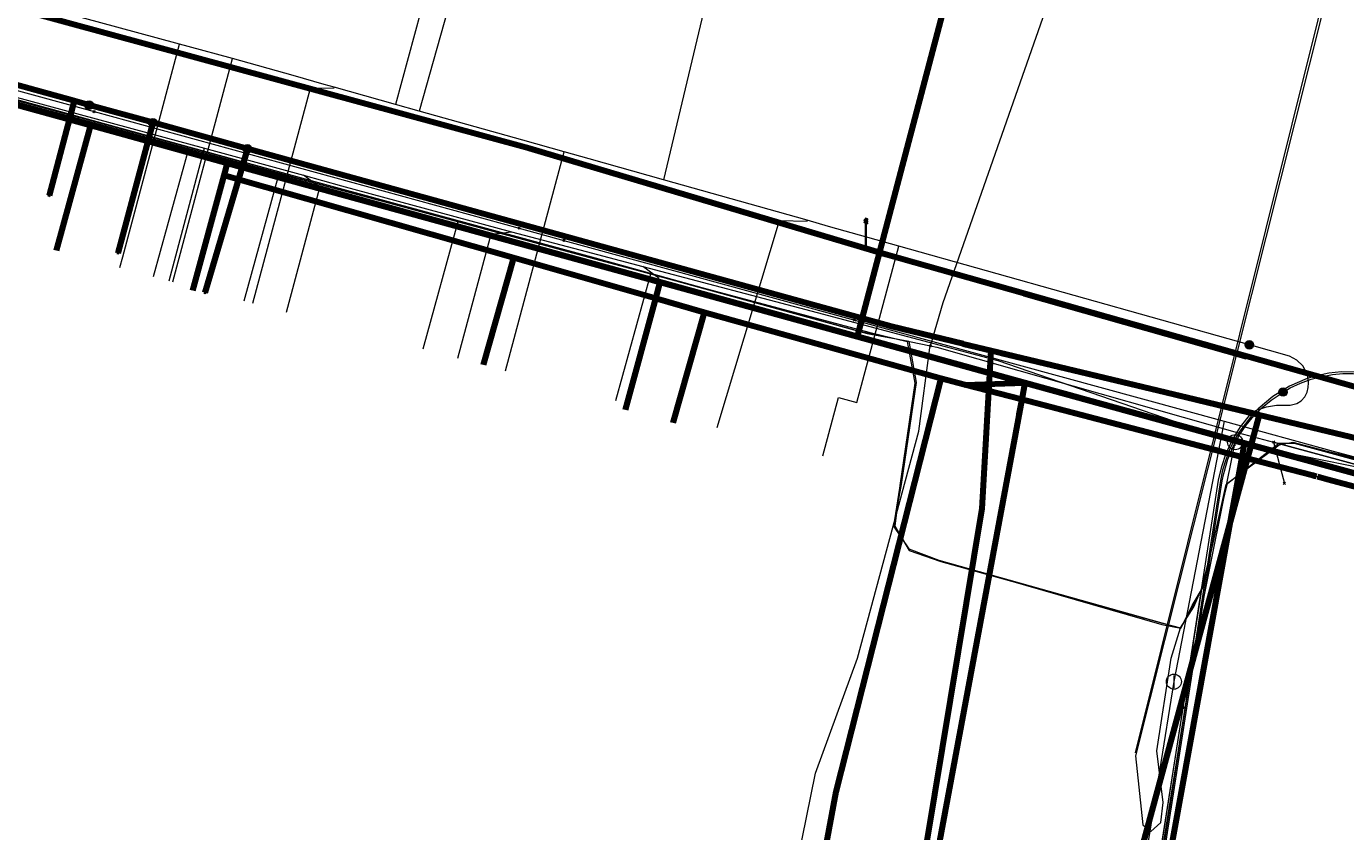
# Model space of a CAD drawing. Extents: x 152558 to 154479, y 462974 to 463683.
# Tile 169 of 212: x 153296 to 153331, y 463562 to 463583. Entities that reach past the tile are written whole.
import ezdxf
from ezdxf.enums import TextEntityAlignment as Align
from ezdxf.lldxf.tags import DXFTag

# ---------------------------------------------------------------- set-up
doc = ezdxf.new("R2010")
doc.units = 0
doc.header["$LTSCALE"] = 0.2
doc.layers.get('0').update_dxf_attribs({"linetype": 'CONTINUOUS'})
for name, color, linetype, lineweight in [('B-RO-KL-DATA_COAXIAAL_17_ZIGGO BV-G', 90, 'KL-DATA-N', 18), ('B-RO-KL-DATA_COAXIAAL_7_ZIGGO BV-G', 90, 'KL-DATA-N', 18), ('B-RO-KL-DATA_DUCT_ZIGGO BV-G', 90, 'CONTINUOUS', 100), ('B-RO-KL-DATA_EUROFIBER NEDERLAND BV-G', 90, 'KL-DATA-N', 18), ('B-RO-KL-DATA_HULPSTUK_KPN BV-S', 90, 'CONTINUOUS', 25), ('B-RO-KL-DATA_HULPSTUK_REGGEFIBER OPERATOR BV-S', 90, 'CONTINUOUS', 25), ('B-RO-KL-DATA_KABELBED_KPN BV-G', 90, 'CONTINUOUS', 100), ('B-RO-KL-DATA_KABELBED_ZIGGO BV-G', 90, 'CONTINUOUS', 100), ('B-RO-KL-DATA_MANTELBUIS_ASBESTCEMENT_1_KPN BV-G', 90, 'CONTINUOUS', 100), ('B-RO-KL-DATA_MANTELBUIS_BETON_KPN BV-G', 90, 'CONTINUOUS', 100), ('B-RO-KL-DATA_MANTELBUIS_PVC_1_KPN BV-G', 90, 'CONTINUOUS', 100), ('B-RO-KL-DATA_MANTELBUIS_ZIGGO BV-G', 90, 'CONTINUOUS', 100), ('B-RO-KL-DATA_REGGEFIBER OPERATOR BV-G', 90, 'KL-DATA-N', 18), ('B-RO-KL-ET_LS_400 V_STEDIN NETBEHEER BV-G', 190, 'KL-LS-N', 18), ('B-RO-KL-ET_LS_GEMEENTE AMERSFOORT-S', 190, 'CONTINUOUS', 25), ('B-RO-KL-ET_LS_HULPSTUK_STEDIN NETBEHEER BV-S', 190, 'CONTINUOUS', 25), ('B-RO-KL-GAS_LD_HULPSTUK_STEDIN NETBEHEER BV-S', 50, 'CONTINUOUS', 25), ('B-RO-KL-GAS_LD_PE_25_0.1 BAR_STEDIN NETBEHEER BV-G', 50, 'KL-GAS-LD-N', 18), ('B-RO-KL-GAS_LD_PE_32_0.1 BAR_STEDIN NETBEHEER BV-G', 50, 'KL-GAS-LD-N', 18), ('B-RO-KL-GAS_LD_PVC_110_0.1 BAR_STEDIN NETBEHEER BV-G', 50, 'KL-GAS-LD-N', 18), ('B-RO-KL-GAS_LD_PVC_63_0.1 BAR_STEDIN NETBEHEER BV-G', 50, 'KL-GAS-LD-N', 18), ('B-RO-KL-WATER_100_VITENS-G', 170, 'KL-WATER-N', 18), ('B-RO-KL-WATER_150_VITENS-G', 170, 'KL-WATER-N', 18), ('B-RO-KL-WATER_HULPSTUK_VITENS-S', 170, 'CONTINUOUS', 25), ('B-RO-OG-INFO_REGGEFIBER OPERATOR BV-G', 7, 'CONTINUOUS', 18)]:
    doc.layers.add(name, color=color, linetype=linetype, lineweight=lineweight)
doc.styles.add('NLCS-ISO', font='NLCS-ISO.ttf')
tags = doc.linetypes.add('KL-DATA-N', pattern='A,4,-1,[101,NLCS.SHX,S=0.5,R=0,X=0,Y=0],-1,4,-1,["D",Standard,S=1,R=0,X=-0.25,Y=-0.5],-1.5', length=12.5).pattern_tags.tags
tags[18] = DXFTag(74, 10)
tags = doc.linetypes.add('KL-GAS-LD-N', pattern='A,4,-1,[69,NLCS.SHX,S=0.5,R=0,X=0,Y=0],-1,4,-1,["L",Standard,S=1,R=0,X=0.25,Y=-0.5],-2', length=13).pattern_tags.tags
tags[18] = DXFTag(74, 10)
tags = doc.linetypes.add('KL-LS-N', pattern='A,4,-1,[103,NLCS.SHX,S=0.75,R=0,X=0,Y=0],-1,4,-1,["L",Standard,S=1,R=0,X=0,Y=-0.5],-2', length=13).pattern_tags.tags
tags[18] = DXFTag(74, 10)
doc.linetypes.add('KL-WATER-N', pattern='A,7,-0.5,[168,NLCS.SHX,S=0.75,R=0,X=0.75,Y=0],-2', length=9.5)

# ---------------------------------------------------------------- blocks, each defined once
blk = doc.blocks.new('SKL-WTB_HULP_T STUK-SO')
at = {"color": 0, "linetype": 'ByBlock', "lineweight": 18}
blk.add_circle((0, 0), 1, dxfattribs=at)
at = {"color": 0, "linetype": 'ByBlock', "lineweight": -2, "style": 'NLCS-ISO'}
blk.add_text('T', height=1, dxfattribs=at).set_placement((0, 0), align=Align.MIDDLE_CENTER)
at = {"color": 0, "linetype": 'ByBlock', "lineweight": 18, "style": 'NLCS-ISO', "flags": 1}
for tag, p in [('TYPE', (1.5, 0)), ('LABEL', (1.5, -1.5)), ('OMSCHRIJVING', (1.5, -3))]:
    blk.add_attdef(tag, p, '', height=1, dxfattribs=at)
blk = doc.blocks.new('SKL-WTB_HULP_MOF-SO')
at = {"linetype": 'ByBlock', "lineweight": 18}
h = blk.add_hatch(color=0, dxfattribs=at)
h.dxf.hatch_style = 1
h.paths.add_polyline_path([(-0.5625, 0, 1), (0.5625, 0, 1)])
at = {"color": 0, "linetype": 'ByBlock', "lineweight": 18}
blk.add_circle((0, 0), 0.5625, dxfattribs=at)
at = {"color": 0, "linetype": 'ByBlock', "lineweight": 18, "style": 'NLCS-ISO', "flags": 1}
for tag, p in [('TYPE', (1.5, 0)), ('LABEL', (1.5, -1.5)), ('OMSCHRIJVING', (1.5, -3))]:
    blk.add_attdef(tag, p, '', height=1, dxfattribs=at)
blk = doc.blocks.new('SKL-WTB_HULP_OVERIG-SO')
at = {"color": 0, "linetype": 'ByBlock', "lineweight": 18}
for points in [[(-0.14, 0.14), (0.14, -0.14)], [(0.14, 0.14), (-0.14, -0.14)]]:
    blk.add_lwpolyline(points, dxfattribs=at)
at = {"color": 0, "linetype": 'ByBlock', "lineweight": 18, "style": 'NLCS-ISO', "flags": 1}
for tag, p in [('TYPE', (1.5, 0)), ('LABEL', (1.5, -1.5)), ('OMSCHRIJVING', (1.5, -3))]:
    blk.add_attdef(tag, p, '', height=1, dxfattribs=at)
blk = doc.blocks.new('SKL-WTB_HULP_AFSLUITER-SO')
at = {"color": 0, "linetype": 'ByBlock', "lineweight": 18}
blk.add_lwpolyline([(0, 0.8), (0, -0.8)], dxfattribs=at)
blk.add_circle((0, 0), 1, dxfattribs=at)
at = {"color": 0, "linetype": 'ByBlock', "lineweight": 18, "style": 'NLCS-ISO', "flags": 1}
for tag, p in [('TYPE', (1.5, 0)), ('LABEL', (1.5, -1.5)), ('OMSCHRIJVING', (1.5, -3))]:
    blk.add_attdef(tag, p, '', height=1, dxfattribs=at)
blk = doc.blocks.new('SKL-ET_LS_MAST-SO')
for p, q in [((-0.05, 2.07), (0.05, 2.07)), ((-0.05, -2), (0.05, -2))]:
    blk.add_line(p, q)
for points in [[(-0.18, 1.76), (-0.22, 1.76), (-0.22, 1.84), (-0.18, 1.84), (-0.18, 1.79)], [(-0.18, 1.79), (-0.05, 1.79)], [(-0.18, 1.76), (-0.05, 1.76)], [(-0.05, -2), (-0.05, 2.07)], [(0.05, -2), (0.05, 2.07)], [(0.18, 1.92), (0.05, 1.92)], [(0.18, 1.89), (0.05, 1.89)], [(0.18, 1.89), (0.22, 1.89), (0.22, 1.97), (0.18, 1.97), (0.18, 1.92)], [(-0.18, 1.49), (-0.22, 1.49), (-0.22, 1.57), (-0.18, 1.57), (-0.18, 1.52)], [(-0.18, 1.52), (-0.05, 1.52)], [(-0.18, 1.49), (-0.05, 1.49)], [(0.18, 1.66), (0.05, 1.66)], [(0.18, 1.63), (0.05, 1.63)], [(0.18, 1.39), (0.05, 1.39)], [(0.18, 1.36), (0.05, 1.36)], [(0.18, 1.63), (0.22, 1.63), (0.22, 1.71), (0.18, 1.71), (0.18, 1.66)], [(0.18, 1.36), (0.22, 1.36), (0.22, 1.44), (0.18, 1.44), (0.18, 1.39)]]:
    blk.add_lwpolyline(points)

msp = doc.modelspace()

# ---------------------------------------------------------------- linework, layer by layer
at = {"layer": 'B-RO-KL-DATA_COAXIAAL_17_ZIGGO BV-G', "flags": 128}
for points in [[(153160.016, 463588.509), (153159.218, 463588.664), (153159.064, 463588.694), (153159.262, 463589.65), (153162.615, 463605.868), (153163.961, 463612.378), (153168.279, 463615.59), (153168.393, 463615.675), (153173.413, 463614.268), (153174.763, 463613.89), (153178.108, 463612.952), (153179.627, 463612.526), (153182.046, 463611.873), (153185.091, 463611.051), (153186.539, 463610.661), (153194.948, 463608.391), (153201.803, 463606.54), (153201.745, 463606.326), (153209.527, 463604.144), (153209.831, 463604.06), (153211.279, 463603.661), (153211.76, 463603.528), (153215.945, 463602.422), (153217.495, 463602.013), (153217.593, 463602.374), (153225.353, 463600.301), (153229.203, 463599.273), (153237.385, 463597.086), (153240.268, 463596.316), (153240.187, 463596.018), (153244.246, 463594.946), (153244.322, 463595.233), (153245.822, 463594.84), (153247.625, 463594.392), (153247.861, 463594.333), (153252.364, 463593.095), (153254.114, 463592.614), (153254.596, 463592.482), (153261.169, 463590.675), (153267.709, 463588.877), (153272.773, 463587.485), (153276.244, 463586.531), (153281.955, 463584.961), (153283.93, 463584.594), (153286.139, 463583.992), (153286.661, 463583.85), (153289.688, 463582.78), (153290.653, 463582.514), (153297.548, 463580.613), (153301.17, 463579.614), (153312.621, 463576.456), (153317.837, 463575.018), (153318.608, 463574.805), (153322.274, 463573.794), (153328.08, 463572.194), (153328.014, 463571.83), (153326.833, 463565.294), (153325.03, 463555.309)], [(153325.03, 463555.309), (153326.833, 463565.294), (153328.014, 463571.83), (153328.08, 463572.194), (153322.274, 463573.794), (153318.608, 463574.805), (153317.837, 463575.018), (153321.951, 463590.626), (153323.333, 463590.248), (153325.368, 463591.378), (153326.832, 463596.772)], [(153368.319, 463537.371), (153368.638, 463539.272), (153371.869, 463558.545), (153370.775, 463560.345), (153367.415, 463561.251), (153353.334, 463565.046), (153353.418, 463565.357), (153345.619, 463567.45), (153341.66, 463568.512), (153335.575, 463570.146), (153333.055, 463570.822), (153328.08, 463572.194), (153328.014, 463571.83), (153326.833, 463565.294), (153325.03, 463555.309)], [(153325.03, 463555.309), (153326.833, 463565.294), (153328.014, 463571.83), (153328.08, 463572.194), (153333.055, 463570.822), (153335.575, 463570.146), (153341.66, 463568.512), (153345.619, 463567.45), (153353.418, 463565.357), (153353.334, 463565.046), (153367.415, 463561.251), (153370.775, 463560.345), (153371.869, 463558.545), (153368.638, 463539.272), (153368.319, 463537.371), (153367.251, 463530.999), (153366.71, 463527.773), (153365.689, 463521.684), (153364.895, 463516.951), (153364.585, 463515.103), (153363.172, 463506.675), (153362.99, 463505.591), (153362.053, 463500), (153361.595, 463497.261), (153361.414, 463496.177), (153360.532, 463490.903), (153359.497, 463484.716), (153358.545, 463479.023), (153358.182, 463476.854), (153357.317, 463471.68), (153356.184, 463464.908), (153354.248, 463453.329), (153355.921, 463453.071), (153355.784, 463452.182), (153355.035, 463447.33), (153353.629, 463438.218), (153353.507, 463437.428), (153352.512, 463430.984), (153351.902, 463427.031), (153350.603, 463418.611), (153350.374, 463417.129), (153349.029, 463408.411), (153348.812, 463407.011), (153348.61, 463406.053), (153348.286, 463405.129), (153348.215, 463404.987), (153347.845, 463404.254), (153347.294, 463403.445), (153346.699, 463402.774), (153346.144, 463402.233), (153345.528, 463401.762), (153344.86, 463401.369), (153344.149, 463401.059), (153343.407, 463400.836), (153342.498, 463394.924)]]:
    msp.add_lwpolyline(points, dxfattribs=at)
at = {"layer": 'B-RO-KL-DATA_COAXIAAL_7_ZIGGO BV-G', "flags": 128}
for points in [[(153316.512, 463541.323), (153317.02, 463541.232), (153316.969, 463540.937), (153318.681, 463540.689), (153318.399, 463542.754), (153317.777, 463547.296), (153317.659, 463548.156), (153317.592, 463548.65), (153318.452, 463553.268), (153322.118, 463572.957), (153322.192, 463573.352), (153322.274, 463573.794), (153318.608, 463574.805), (153317.837, 463575.018), (153321.951, 463590.626), (153320.987, 463590.89), (153318.091, 463591.676), (153316.199, 463592.189), (153315.383, 463592.41), (153312.106, 463593.298), (153306.605, 463594.792), (153300.523, 463596.442), (153301.204, 463598.951)], [(153316.512, 463541.323), (153317.02, 463541.232), (153316.969, 463540.937), (153318.681, 463540.689), (153318.399, 463542.754), (153317.777, 463547.296), (153317.659, 463548.156), (153317.592, 463548.65), (153318.452, 463553.268), (153322.118, 463572.957), (153322.192, 463573.352), (153322.274, 463573.794), (153318.608, 463574.805), (153317.837, 463575.018), (153321.951, 463590.626), (153320.987, 463590.89), (153318.091, 463591.676), (153316.199, 463592.189), (153315.383, 463592.41), (153312.106, 463593.298), (153306.605, 463594.792), (153307.286, 463597.301)], [(153316.512, 463541.323), (153317.02, 463541.232), (153316.969, 463540.937), (153318.681, 463540.689), (153318.399, 463542.754), (153317.777, 463547.296), (153317.659, 463548.156), (153317.592, 463548.65), (153318.452, 463553.268), (153322.118, 463572.957), (153322.192, 463573.352), (153322.274, 463573.794), (153318.608, 463574.805), (153317.837, 463575.018), (153321.951, 463590.626), (153320.987, 463590.89), (153318.091, 463591.676), (153316.199, 463592.189), (153315.383, 463592.41), (153312.106, 463593.298), (153312.788, 463595.813)], [(153316.512, 463541.323), (153317.02, 463541.232), (153316.969, 463540.937), (153318.681, 463540.689), (153318.399, 463542.754), (153317.777, 463547.296), (153317.659, 463548.156), (153317.592, 463548.65), (153318.452, 463553.268), (153322.118, 463572.957), (153322.192, 463573.352), (153322.274, 463573.794), (153318.608, 463574.805), (153317.837, 463575.018), (153312.621, 463576.456), (153301.17, 463579.614), (153297.548, 463580.613), (153290.653, 463582.514), (153289.688, 463582.78), (153286.661, 463583.85), (153286.139, 463583.992), (153286.028, 463583.58), (153284.965, 463579.643)], [(153316.512, 463541.323), (153317.02, 463541.232), (153316.969, 463540.937), (153318.681, 463540.689), (153318.399, 463542.754), (153317.777, 463547.296), (153317.659, 463548.156), (153317.592, 463548.65), (153318.452, 463553.268), (153322.118, 463572.957), (153322.192, 463573.352), (153322.274, 463573.794), (153318.608, 463574.805), (153317.837, 463575.018), (153312.621, 463576.456), (153301.17, 463579.614), (153297.548, 463580.613), (153296.633, 463577.297)], [(153316.512, 463541.323), (153317.02, 463541.232), (153316.969, 463540.937), (153318.681, 463540.689), (153318.399, 463542.754), (153317.777, 463547.296), (153317.659, 463548.156), (153317.592, 463548.65), (153318.452, 463553.268), (153322.118, 463572.957), (153322.192, 463573.352), (153322.274, 463573.794), (153318.608, 463574.805), (153317.837, 463575.018), (153312.621, 463576.456), (153301.17, 463579.614), (153301.08, 463579.285), (153300.249, 463576.237)], [(153316.512, 463541.323), (153317.02, 463541.232), (153316.969, 463540.937), (153318.681, 463540.689), (153318.399, 463542.754), (153317.777, 463547.296), (153317.659, 463548.156), (153317.592, 463548.65), (153318.452, 463553.268), (153322.118, 463572.957), (153322.192, 463573.352), (153320.688, 463573.745), (153320.049, 463573.912), (153318.475, 463574.323), (153318.411, 463574.341), (153318.245, 463574.389), (153313.789, 463575.659), (153312.504, 463576.026), (153308.74, 463577.1), (153307.933, 463574.27)], [(153316.512, 463541.323), (153317.02, 463541.232), (153316.969, 463540.937), (153318.681, 463540.689), (153318.399, 463542.754), (153317.777, 463547.296), (153317.659, 463548.156), (153317.592, 463548.65), (153318.452, 463553.268), (153322.118, 463572.957), (153322.192, 463573.352), (153322.274, 463573.794), (153318.608, 463574.805), (153317.837, 463575.018), (153312.621, 463576.456), (153312.504, 463576.026), (153311.701, 463573.079)], [(153316.512, 463541.323), (153317.02, 463541.232), (153316.969, 463540.937), (153318.681, 463540.689), (153318.399, 463542.754), (153317.777, 463547.296), (153317.659, 463548.156), (153317.592, 463548.65), (153318.452, 463553.268), (153322.118, 463572.957), (153322.192, 463573.352), (153320.688, 463573.745), (153320.049, 463573.912), (153318.475, 463574.323), (153318.411, 463574.341), (153318.245, 463574.389), (153313.789, 463575.659), (153312.504, 463576.026), (153311.701, 463573.079)], [(153316.512, 463541.323), (153317.02, 463541.232), (153316.969, 463540.937), (153318.681, 463540.689), (153318.399, 463542.754), (153317.777, 463547.296), (153317.659, 463548.156), (153317.592, 463548.65), (153318.452, 463553.268), (153322.118, 463572.957), (153322.192, 463573.352), (153320.688, 463573.745), (153320.049, 463573.912), (153318.475, 463574.323), (153318.411, 463574.341), (153318.245, 463574.389), (153313.789, 463575.659), (153312.955, 463572.733)], [(153316.512, 463541.323), (153317.02, 463541.232), (153316.969, 463540.937), (153318.681, 463540.689), (153322.294, 463540.166), (153322.827, 463543.119), (153323.597, 463547.374), (153325.03, 463555.309), (153326.833, 463565.294), (153328.014, 463571.83), (153329.59, 463571.419), (153329.896, 463571.339), (153329.947, 463571.325), (153329.949, 463571.325), (153329.991, 463571.314), (153330.006, 463571.31), (153330.022, 463571.306), (153330.089, 463571.288), (153330.211, 463571.256), (153330.276, 463571.239), (153332.978, 463570.533), (153335.497, 463569.854), (153335.575, 463570.146), (153341.66, 463568.512), (153341.58, 463568.215), (153340.753, 463565.132)], [(153334.667, 463566.761), (153335.497, 463569.854), (153332.978, 463570.533), (153330.276, 463571.239), (153330.211, 463571.256), (153330.089, 463571.288), (153330.022, 463571.306), (153330.006, 463571.31), (153329.991, 463571.314), (153329.949, 463571.325), (153329.947, 463571.325), (153329.896, 463571.339), (153329.59, 463571.419), (153328.014, 463571.83), (153326.833, 463565.294), (153325.03, 463555.309), (153323.597, 463547.374), (153322.827, 463543.119), (153322.294, 463540.166), (153318.681, 463540.689), (153316.969, 463540.937), (153317.02, 463541.232), (153316.512, 463541.323)], [(153316.512, 463541.323), (153317.02, 463541.232), (153316.969, 463540.937), (153318.681, 463540.689), (153322.294, 463540.166), (153322.827, 463543.119), (153323.597, 463547.374), (153325.03, 463555.309), (153326.833, 463565.294), (153328.014, 463571.83), (153329.59, 463571.419), (153329.896, 463571.339), (153329.947, 463571.325), (153329.949, 463571.325), (153329.991, 463571.314), (153330.006, 463571.31), (153330.022, 463571.306), (153330.089, 463571.288), (153330.211, 463571.256), (153330.276, 463571.239), (153332.978, 463570.533), (153335.497, 463569.854), (153335.575, 463570.146), (153341.66, 463568.512), (153345.619, 463567.45), (153345.538, 463567.148), (153344.711, 463564.065)]]:
    msp.add_lwpolyline(points, dxfattribs=at)
at = {"layer": 'B-RO-KL-DATA_DUCT_ZIGGO BV-G', "flags": 128}
for points in [[(153394.625, 463554.207), (153384.607, 463556.832), (153370.775, 463560.345), (153367.415, 463561.251), (153353.334, 463565.046), (153353.418, 463565.357), (153345.619, 463567.45), (153341.66, 463568.512), (153335.575, 463570.146), (153328.08, 463572.194), (153322.274, 463573.794), (153317.837, 463575.018), (153312.621, 463576.456), (153301.17, 463579.614), (153297.548, 463580.613), (153290.653, 463582.514), (153286.139, 463583.992)], [(153394.625, 463554.207), (153384.607, 463556.832), (153370.775, 463560.345), (153367.415, 463561.251), (153353.334, 463565.046), (153353.418, 463565.357), (153345.619, 463567.45), (153341.66, 463568.512), (153335.575, 463570.146), (153328.08, 463572.194), (153322.274, 463573.794), (153317.837, 463575.018), (153312.621, 463576.456), (153301.17, 463579.614), (153297.548, 463580.613), (153290.653, 463582.514), (153286.139, 463583.992)], [(153286.139, 463583.992), (153290.653, 463582.514), (153297.548, 463580.613), (153301.17, 463579.614), (153312.621, 463576.456), (153317.837, 463575.018), (153322.274, 463573.794), (153328.08, 463572.194), (153335.575, 463570.146), (153341.66, 463568.512), (153345.619, 463567.45), (153353.418, 463565.357), (153353.334, 463565.046), (153367.415, 463561.251), (153370.775, 463560.345), (153384.607, 463556.832), (153394.625, 463554.207)], [(153286.139, 463583.992), (153290.653, 463582.514), (153297.548, 463580.613), (153301.17, 463579.614), (153312.621, 463576.456), (153317.837, 463575.018), (153322.274, 463573.794), (153328.08, 463572.194), (153335.575, 463570.146), (153341.66, 463568.512), (153345.619, 463567.45), (153353.418, 463565.357), (153353.334, 463565.046), (153367.415, 463561.251), (153370.775, 463560.345), (153384.607, 463556.832), (153394.625, 463554.207)], [(153286.139, 463583.992), (153290.653, 463582.514), (153297.548, 463580.613), (153301.17, 463579.614), (153312.621, 463576.456), (153317.837, 463575.018), (153322.274, 463573.794), (153328.08, 463572.194), (153335.575, 463570.146), (153341.66, 463568.512), (153345.619, 463567.45), (153353.418, 463565.357), (153353.334, 463565.046), (153367.415, 463561.251), (153370.775, 463560.345), (153384.607, 463556.832), (153394.625, 463554.207)], [(153394.625, 463554.207), (153384.607, 463556.832), (153370.775, 463560.345), (153367.415, 463561.251), (153353.334, 463565.046), (153353.418, 463565.357), (153345.619, 463567.45), (153341.66, 463568.512), (153335.575, 463570.146), (153328.08, 463572.194), (153322.274, 463573.794), (153317.837, 463575.018), (153312.621, 463576.456), (153301.17, 463579.614), (153297.548, 463580.613), (153290.653, 463582.514), (153286.139, 463583.992)], [(153286.139, 463583.992), (153290.653, 463582.514), (153297.548, 463580.613), (153301.17, 463579.614), (153312.621, 463576.456), (153317.837, 463575.018), (153322.274, 463573.794), (153328.08, 463572.194), (153335.575, 463570.146), (153341.66, 463568.512), (153345.619, 463567.45), (153353.418, 463565.357), (153353.334, 463565.046), (153367.415, 463561.251), (153370.775, 463560.345), (153384.607, 463556.832), (153394.625, 463554.207)], [(153394.625, 463554.207), (153384.607, 463556.832), (153370.775, 463560.345), (153367.415, 463561.251), (153353.334, 463565.046), (153353.418, 463565.357), (153345.619, 463567.45), (153341.66, 463568.512), (153335.575, 463570.146), (153328.08, 463572.194), (153322.274, 463573.794), (153317.837, 463575.018), (153312.621, 463576.456), (153301.17, 463579.614), (153297.548, 463580.613), (153290.653, 463582.514), (153286.139, 463583.992)], [(153394.625, 463554.207), (153384.607, 463556.832), (153370.775, 463560.345), (153367.415, 463561.251), (153353.334, 463565.046), (153353.418, 463565.357), (153345.619, 463567.45), (153341.66, 463568.512), (153335.575, 463570.146), (153328.08, 463572.194), (153322.274, 463573.794), (153317.837, 463575.018), (153312.621, 463576.456), (153301.17, 463579.614), (153297.548, 463580.613), (153290.653, 463582.514), (153286.139, 463583.992)], [(153394.625, 463554.207), (153384.607, 463556.832), (153370.775, 463560.345), (153367.415, 463561.251), (153353.334, 463565.046), (153353.418, 463565.357), (153345.619, 463567.45), (153341.66, 463568.512), (153335.575, 463570.146), (153328.08, 463572.194), (153322.274, 463573.794), (153317.837, 463575.018), (153312.621, 463576.456), (153301.17, 463579.614), (153297.548, 463580.613), (153290.653, 463582.514), (153286.139, 463583.992)], [(153394.625, 463554.207), (153384.607, 463556.832), (153370.775, 463560.345), (153367.415, 463561.251), (153353.334, 463565.046), (153353.418, 463565.357), (153345.619, 463567.45), (153341.66, 463568.512), (153335.575, 463570.146), (153328.08, 463572.194), (153322.274, 463573.794), (153317.837, 463575.018), (153312.621, 463576.456), (153301.17, 463579.614), (153297.548, 463580.613), (153290.653, 463582.514), (153286.139, 463583.992)]]:
    msp.add_lwpolyline(points, dxfattribs=at)
at = {"layer": 'B-RO-KL-DATA_EUROFIBER NEDERLAND BV-G', "flags": 128}
msp.add_lwpolyline([(153121.5, 463384.9), (153118.7, 463385.3), (153112.3, 463387), (153111.1, 463387.4), (153110.2, 463388.1), (153110.6, 463390.3), (153112.1, 463396.3), (153113.1, 463402.8), (153113.3, 463406.2), (153112.9, 463407.3), (153112.9, 463413.6), (153112, 463421.3), (153109.9, 463428.3), (153107.1, 463435.7), (153103.8, 463442.4), (153099.1, 463449.1), (153096, 463452.3), (153095, 463454.7), (153091.2, 463458.4), (153090.7, 463459.4), (153088.4, 463461), (153067.9, 463474.2), (153053.1, 463483.3), (153038.5, 463492.6), (153043.8, 463501), (153043.8, 463501.4), (153037.9, 463505.5), (153029.7, 463510.5), (153009.1, 463523.3), (153002.1, 463528), (152977.7, 463543.5), (152974.3, 463546.2), (152971.2, 463550.5), (152969, 463555.7), (152968.3, 463559.4), (152966.8, 463570.2), (152964.1, 463591.5), (152962.6, 463604.2), (152960.9, 463617.6), (152960.6, 463619.3), (152959.2, 463630.8), (152957.4, 463644.6), (152957.3, 463646.4), (152961.1, 463649), (152966, 463650.4), (152979, 463654.6), (152994.9, 463659.6), (152998.1, 463658.9), (153005.8, 463659.7), (153008.3, 463661), (153013.2, 463661.1), (153014.8, 463661.3), (153017.6, 463662.4), (153026.3, 463662.8), (153030.7, 463662.6), (153037.6, 463661.8), (153046.8, 463660.4), (153057.3, 463657.7), (153068.9, 463653.5), (153083.7, 463647.9), (153094.5, 463643.5), (153097.3, 463642.9), (153103.9, 463640.4), (153111.5, 463636.9), (153126.6, 463631.2), (153152.7, 463621), (153154.4, 463620.5), (153156.3, 463619.7), (153157.9, 463618.3), (153158.4, 463617.1), (153158, 463614.3), (153158, 463614), (153158.3, 463613.7), (153163.5, 463612.2), (153164.6, 463612.6), (153165.6, 463614.8), (153167, 463615.6), (153168.6, 463615.3), (153187.9, 463610), (153271.4, 463587.6), (153289.4, 463583), (153318.1, 463575.1), (153319.2, 463574.9), (153319.4, 463573.8), (153318.8, 463570), (153319.2, 463569.4), (153320, 463569.1), (153326.4, 463567.3), (153327, 463568.4), (153327.6, 463571.1), (153329, 463572.2), (153329.4, 463572.2), (153356.9, 463564.7), (153365.6, 463562.5), (153366, 463562.5), (153368.7, 463561.9), (153371.2, 463561), (153372.2, 463560.9), (153381.9, 463558.3), (153386.8, 463556.9), (153429.8, 463545.3), (153435.7, 463543.5), (153486.6, 463529.8), (153500.6, 463525.9), (153520.2, 463521), (153578.3, 463505.3), (153611.1, 463496.7), (153617.8, 463494.8), (153679.4, 463478.2), (153685.9, 463476.3), (153687.1, 463475), (153687.5, 463473.8), (153686.8, 463471.6), (153686.4, 463469.8), (153686.8, 463469.3), (153687.4, 463470.1), (153687.5, 463472.1), (153692.084, 463495.773)], dxfattribs=at)
at = {"layer": 'B-RO-KL-DATA_KABELBED_KPN BV-G', "flags": 128}
for points in [[(153388.93, 463558.535), (153371.595, 463563.056), (153369.652, 463563.568), (153354.195, 463567.645), (153352.502, 463568.091), (153351.653, 463568.315), (153333.624, 463572.947), (153318.596, 463577.193), (153309.159, 463580.003), (153284.508, 463586.716), (153265.219, 463592.031), (153248.428, 463596.665), (153210.198, 463606.655), (153192.878, 463611.344), (153173.539, 463616.517), (153170.214, 463617.449), (153165.177, 463619.124), (153154.707, 463622.925)], [(153303.33, 463579.54), (153301.697, 463579.991), (153299.191, 463580.683), (153297.508, 463581.147), (153297.11, 463581.257), (153289.494, 463583.359), (153285.315, 463584.513), (153261.706, 463591.029), (153260.61, 463591.332), (153247.946, 463594.828), (153232.726, 463598.892), (153192.821, 463609.549), (153189.053, 463610.555), (153182.2, 463612.385), (153178.481, 463613.379), (153177.554, 463613.626), (153169.75, 463615.71), (153168.585, 463616.051)], [(153297.508, 463581.147), (153297.11, 463581.257), (153296.447, 463578.752)], [(153299.191, 463580.683), (153298.265, 463577.23)], [(153301.697, 463579.991), (153300.572, 463576.181)], [(153320.643, 463574.829), (153318.74, 463575.287), (153303.33, 463579.54)], [(153322.252, 463576.16), (153328.141, 463574.496)], [(153314.402, 463526.684), (153316.66, 463541.497), (153317.116, 463546.134), (153317.163, 463546.417), (153321.146, 463570.466), (153321.381, 463574.651)], [(153320.643, 463574.829), (153321.381, 463574.651)], [(153321.381, 463574.651), (153325.993, 463573.544), (153328.474, 463572.949)], [(153328.472, 463572.95), (153321.663, 463574.575)], [(153328.474, 463572.949), (153325.127, 463560.575), (153322.958, 463546.183), (153317.163, 463546.417), (153302.975, 463546.99), (153262.376, 463558.049)], [(153328.474, 463572.949), (153333.313, 463571.788), (153348.384, 463567.704), (153353.559, 463566.302), (153353.816, 463566.233), (153367.619, 463562.514), (153369.119, 463562.111), (153369.261, 463562.072)]]:
    msp.add_lwpolyline(points, dxfattribs=at)
at = {"layer": 'B-RO-KL-DATA_KABELBED_ZIGGO BV-G', "flags": 128}
for points in [[(153321.951, 463590.626), (153317.837, 463575.018)], [(153290.653, 463582.514), (153297.548, 463580.613)], [(153297.548, 463580.613), (153296.633, 463577.297)], [(153297.548, 463580.613), (153301.17, 463579.614)], [(153301.08, 463579.285), (153301.17, 463579.614)], [(153301.17, 463579.614), (153312.621, 463576.456)], [(153300.249, 463576.237), (153301.08, 463579.285)], [(153308.74, 463577.1), (153301.08, 463579.285)], [(153308.74, 463577.1), (153307.933, 463574.27)], [(153312.504, 463576.026), (153308.74, 463577.1)], [(153312.504, 463576.026), (153312.621, 463576.456)], [(153312.621, 463576.456), (153317.837, 463575.018)], [(153311.701, 463573.079), (153312.504, 463576.026)], [(153313.789, 463575.659), (153312.504, 463576.026)], [(153313.789, 463575.659), (153312.955, 463572.733)], [(153320.049, 463573.912), (153313.789, 463575.659)], [(153317.837, 463575.018), (153322.274, 463573.794)], [(153320.049, 463573.912), (153317.273, 463562.964), (153315.564, 463553.797)], [(153320.688, 463573.745), (153320.049, 463573.912)], [(153320.688, 463573.745), (153322.274, 463573.794)], [(153322.192, 463573.352), (153320.688, 463573.745)], [(153322.274, 463573.794), (153322.192, 463573.352)], [(153328.08, 463572.194), (153322.274, 463573.794)], [(153322.192, 463573.352), (153318.452, 463553.268)], [(153328.014, 463571.83), (153322.192, 463573.352)], [(153328.08, 463572.194), (153328.014, 463571.83)], [(153335.575, 463570.146), (153328.08, 463572.194)], [(153328.014, 463571.83), (153326.833, 463565.294)], [(153329.59, 463571.419), (153328.014, 463571.83)], [(153329.896, 463571.339), (153329.59, 463571.419)], [(153329.947, 463571.325), (153329.896, 463571.339)], [(153329.991, 463571.314), (153329.949, 463571.325)], [(153330.089, 463571.288), (153330.022, 463571.306)], [(153330.211, 463571.256), (153330.089, 463571.288)], [(153330.276, 463571.239), (153330.211, 463571.256)], [(153335.497, 463569.854), (153330.276, 463571.239)], [(153326.833, 463565.294), (153325.03, 463555.309)]]:
    msp.add_lwpolyline(points, dxfattribs=at)
at = {"layer": 'B-RO-KL-DATA_MANTELBUIS_ASBESTCEMENT_1_KPN BV-G', "flags": 128}
msp.add_lwpolyline([(153328.472, 463572.95), (153321.663, 463574.575)], dxfattribs=at)
msp.add_lwpolyline([(153328.472, 463572.95), (153321.663, 463574.575)], dxfattribs=at)
at = {"layer": 'B-RO-KL-DATA_MANTELBUIS_BETON_KPN BV-G', "flags": 128}
msp.add_lwpolyline([(153322.252, 463576.16), (153328.141, 463574.496)], dxfattribs=at)
at = {"layer": 'B-RO-KL-DATA_MANTELBUIS_PVC_1_KPN BV-G', "flags": 128}
msp.add_lwpolyline([(153328.472, 463572.95), (153321.663, 463574.575)], dxfattribs=at)
msp.add_lwpolyline([(153328.472, 463572.95), (153321.663, 463574.575)], dxfattribs=at)
msp.add_lwpolyline([(153328.472, 463572.95), (153321.663, 463574.575)], dxfattribs=at)
at = {"layer": 'B-RO-KL-DATA_MANTELBUIS_ZIGGO BV-G', "flags": 128}
msp.add_lwpolyline([(153327.461, 463571.975), (153322.192, 463573.352), (153322.118, 463572.957)], dxfattribs=at)
at = {"layer": 'B-RO-KL-DATA_REGGEFIBER OPERATOR BV-G', "flags": 128}
for points in [[(153140, 463381), (153138.4, 463380.7), (153121.4, 463384.1), (153118.7, 463385.3), (153117.1, 463385.7), (153112.3, 463387), (153111.1, 463387.4), (153110.2, 463388.1), (153110.6, 463390.3), (153112.1, 463396.3), (153112.9, 463401.5), (153113.1, 463402.8), (153113.3, 463406.2), (153112.9, 463407.3), (153112.9, 463411.3), (153112.9, 463413.6), (153112, 463421.3), (153109.9, 463428.3), (153107.4, 463434.8), (153107.1, 463435.7), (153103.8, 463442.4), (153103.5, 463442.9), (153099.1, 463449.1), (153096.6, 463452.6), (153095, 463454.7), (153092.7, 463456.9), (153091.2, 463458.4), (153090.7, 463459.4), (153088.4, 463461), (153082.5, 463464.8), (153082.1, 463465.1), (153076.7, 463468.6), (153069.4, 463473.2), (153067.6, 463473.8), (153060.6, 463478.7), (153053.1, 463483.3), (153044.5, 463488.8), (153038.5, 463492.6), (153038.9, 463493.3), (153043.2, 463500), (153043.8, 463501), (153043.8, 463501.4), (153040.5, 463503.7), (153037.9, 463505.5), (153029.7, 463510.5), (153009.1, 463523.3), (153002.1, 463528), (152991.4, 463534.8), (152977.7, 463543.5), (152974.3, 463546.2), (152971.2, 463550.5), (152969, 463555.7), (152968.3, 463559.4), (152966.8, 463570.2), (152966.5, 463572.7), (152966, 463577), (152965.4, 463581.3), (152964.9, 463585.6), (152964.4, 463589.9), (152964.1, 463591.5), (152962.6, 463604.2), (152960.7, 463618.5), (152960.6, 463619.3), (152959.1, 463631.7), (152958.8, 463633.6), (152957.4, 463644.6), (152957.4, 463645.5), (152957.3, 463646.4), (152957.8, 463646.6), (152959.3, 463646.9), (152959.9, 463647), (152960.4, 463646.6), (152960.4, 463646.9), (152960.4, 463648.3), (152961.1, 463649), (152966, 463650.4), (152979, 463654.6), (152994.9, 463659.6), (152996, 463659.4), (152998.1, 463658.9), (153003.5, 463659.5), (153005.8, 463659.7), (153008.3, 463661), (153013.2, 463661.1), (153014.8, 463661.3), (153017.6, 463662.4), (153026.3, 463662.8), (153030.8, 463662.5), (153037.6, 463661.8), (153046.8, 463660.4), (153057.3, 463657.7), (153063.3, 463655.5), (153083.7, 463647.9), (153094.5, 463643.5), (153096.2, 463643.1), (153097.3, 463642.9), (153098.1, 463642.6), (153103.9, 463640.4), (153106.4, 463639.2), (153113, 463636.4), (153130.3, 463629.7), (153146.5, 463623.4), (153152.7, 463621), (153154.4, 463620.5), (153156.3, 463619.7), (153156.6, 463619.4), (153157.9, 463618.3), (153158.4, 463617.1), (153158, 463614.3), (153158, 463614), (153158.3, 463613.7), (153163.5, 463612.2), (153164.6, 463612.6), (153165.6, 463614.8), (153167, 463615.6), (153168.6, 463615.3), (153187.9, 463610), (153209.5, 463604.2), (153244.2, 463594.8), (153247.7, 463593.9), (153272.9, 463587.2), (153287.4, 463583.5), (153310.9, 463577.1), (153318.1, 463575.1), (153319.2, 463574.9), (153319.4, 463573.8), (153319, 463571.1), (153318.8, 463570), (153319.2, 463569.4), (153320, 463569.1), (153325.9, 463567.4), (153326.4, 463567.3), (153326.7, 463567.9), (153327, 463568.4), (153327.6, 463571.1), (153329, 463572.2), (153329.4, 463572.2), (153331.9, 463571.6), (153353.8, 463565.6), (153365.6, 463562.5), (153366, 463562.5), (153368.7, 463561.9), (153371.2, 463561), (153372.2, 463560.9), (153381.9, 463558.3), (153386.8, 463556.9), (153387.6, 463556.7), (153411.5, 463550.2), (153432.6, 463544.5), (153435.7, 463543.5), (153444.9, 463541), (153459.6, 463537.1), (153486.6, 463529.8), (153494.7, 463527.5), (153500.6, 463525.9), (153520.2, 463521), (153536.3, 463516.6), (153578.3, 463505.3), (153611.1, 463496.7), (153617.8, 463494.8), (153629.3, 463491.7), (153642.5, 463488.1), (153659.8, 463483.5), (153679.4, 463478.2), (153685.9, 463476.3), (153687.1, 463475), (153687.5, 463473.8), (153686.8, 463471.8), (153686.8, 463471.6), (153686.4, 463469.8), (153686.8, 463469.3), (153687.4, 463470.1), (153687.5, 463472.1), (153692.127, 463495.761)], [(152960.424, 463646.613), (152960.382, 463646.919), (152960.387, 463648.292), (152961.093, 463648.992), (152966.016, 463650.43), (152979.009, 463654.613), (152994.903, 463659.601), (152995.976, 463659.401), (152998.14, 463658.941), (153003.532, 463659.463), (153005.83, 463659.668), (153008.27, 463660.96), (153013.193, 463661.138), (153014.831, 463661.305), (153017.634, 463662.448), (153025.807, 463662.758), (153030.781, 463662.546), (153037.643, 463661.815), (153046.75, 463660.369), (153057.305, 463657.727), (153063.331, 463655.537), (153083.706, 463647.908), (153094.482, 463643.49), (153096.195, 463643.148), (153097.349, 463642.934), (153098.13, 463642.589), (153103.892, 463640.37), (153106.377, 463639.166), (153113.02, 463636.364), (153130.264, 463629.722), (153146.511, 463623.357), (153152.661, 463620.953), (153154.379, 463620.501), (153156.348, 463619.651), (153156.645, 463619.428), (153157.921, 463618.302), (153158.37, 463617.084), (153157.95, 463614.251), (153157.964, 463613.964), (153158.254, 463613.73), (153163.497, 463612.211), (153164.556, 463612.642), (153165.61, 463614.792), (153166.976, 463615.553), (153168.62, 463615.346), (153187.887, 463609.995), (153209.539, 463604.216), (153244.237, 463594.807), (153247.694, 463593.874), (153272.928, 463587.202), (153287.371, 463583.473), (153310.915, 463577.068), (153318.147, 463575.14), (153319.16, 463574.891), (153319.36, 463573.785), (153318.965, 463571.075), (153318.834, 463569.999), (153319.216, 463569.358), (153320.047, 463569.065), (153325.92, 463567.433), (153326.396, 463567.308)], [(153165.72, 463616.428), (153166.929, 463616.084), (153177.783, 463613.211), (153182.262, 463611.903), (153189.675, 463610), (153193.416, 463608.921), (153201.414, 463606.798), (153209.896, 463604.564), (153211.604, 463604.028), (153216.818, 463602.699), (153223.494, 463600.769), (153232.726, 463598.237), (153237.02, 463597), (153246.443, 463594.54), (153248.01, 463594.083), (153258.794, 463591.139), (153262.001, 463590.226), (153268.535, 463588.495), (153272.962, 463587.365), (153280.34, 463585.355), (153284.354, 463584.247), (153291.412, 463582.308), (153300.135, 463579.963), (153302.536, 463579.334), (153307.277, 463578.068), (153312.376, 463576.68), (153317.897, 463575.165), (153319.776, 463574.774)], [(153319.776, 463574.774), (153320.114, 463575.921), (153324.074, 463587.234), (153324.484, 463589.65), (153324.726, 463589.582), (153325.095, 463590.482), (153326.459, 463595.699), (153326.886, 463596.757)], [(153333.062, 463595.05), (153332.872, 463594.43), (153325.198, 463563.924), (153325.392, 463562.093), (153325.611, 463561.919), (153325.871, 463562.158), (153325.931, 463562.685), (153325.764, 463564.049), (153326.145, 463566.504), (153326.396, 463567.308)], [(153319.776, 463574.774), (153320.114, 463575.921), (153324.074, 463587.234), (153324.484, 463589.65), (153316.803, 463591.667)], [(153291.412, 463582.308), (153300.135, 463579.963)], [(153299.209, 463576.607), (153300.135, 463579.963)], [(153300.135, 463579.963), (153302.536, 463579.334)], [(153301.608, 463575.965), (153302.536, 463579.334)], [(153302.536, 463579.334), (153307.277, 463578.068)], [(153306.347, 463574.695), (153307.277, 463578.068)], [(153307.277, 463578.068), (153312.376, 463576.68)], [(153311.452, 463573.327), (153312.376, 463576.68)], [(153312.376, 463576.68), (153317.897, 463575.165), (153319.776, 463574.774)], [(153313.804, 463558.252), (153315.581, 463557.771), (153316.729, 463563.459), (153317.841, 463566.502), (153319.469, 463572.516), (153319.759, 463574.722), (153319.776, 463574.774)], [(153319.776, 463574.774), (153319.946, 463574.738), (153322.117, 463574.122), (153327.897, 463572.483), (153327.925, 463572.475), (153328.858, 463572.222)], [(153319.776, 463574.774), (153319.946, 463574.738), (153322.117, 463574.122), (153327.897, 463572.483), (153327.925, 463572.475), (153328.858, 463572.222)], [(153311.395, 463470.313), (153310.923, 463471.609), (153310.949, 463474.596), (153314.153, 463493.933), (153317.91, 463514.958), (153321.353, 463535.196), (153325.712, 463560.428), (153326.964, 463568.38), (153327.637, 463571.139), (153329.002, 463572.153), (153329.369, 463572.22), (153331.853, 463571.569)], [(153326.396, 463567.308), (153326.742, 463567.867), (153326.964, 463568.38), (153327.637, 463571.139), (153329.002, 463572.153), (153329.369, 463572.22), (153331.853, 463571.569), (153353.834, 463565.572), (153365.559, 463562.476), (153366.008, 463562.501), (153368.674, 463561.901), (153371.164, 463560.977), (153372.201, 463560.857), (153381.856, 463558.294), (153386.767, 463556.909), (153387.643, 463556.672), (153411.517, 463550.236), (153432.619, 463544.466), (153435.699, 463543.548), (153444.921, 463541.03), (153459.6, 463537.129), (153486.624, 463529.81), (153494.661, 463527.511), (153500.641, 463525.899), (153520.178, 463521.018), (153536.299, 463516.561), (153578.259, 463505.294), (153611.112, 463496.701), (153617.773, 463494.781), (153629.293, 463491.718), (153642.495, 463488.08), (153659.826, 463483.533), (153679.376, 463478.154), (153685.945, 463476.294), (153687.121, 463475.025), (153687.507, 463473.843), (153686.84, 463471.798), (153686.799, 463471.613)], [(153328.858, 463572.222), (153329.142, 463571.134)], [(153328.858, 463572.222), (153329.142, 463571.134)], [(153382.824, 463553.949), (153383.652, 463556.669), (153380.712, 463558.237), (153373.632, 463560.194), (153372.315, 463560.501), (153372.231, 463560.52), (153366.121, 463562.125), (153355.124, 463565.102), (153328.858, 463572.222)], [(153328.858, 463572.222), (153355.124, 463565.102), (153366.121, 463562.125)]]:
    msp.add_lwpolyline(points, dxfattribs=at)
at = {"layer": 'B-RO-KL-ET_LS_400 V_STEDIN NETBEHEER BV-G', "flags": 128}
for points in [[(153309.809, 463596.616), (153305.618, 463581.165)], [(153310.45, 463595.924), (153306.244, 463580.989)], [(153315.759, 463591.997), (153312.711, 463579.168)], [(153328.215, 463574.801), (153318.935, 463577.415), (153317.081, 463577.937), (153316.513, 463578.097), (153312.711, 463579.168), (153310.739, 463579.724), (153310.077, 463579.91), (153308.991, 463580.216), (153306.244, 463580.989), (153305.618, 463581.165), (153303.997, 463581.622), (153303.732, 463581.697), (153302.91, 463581.929), (153301.301, 463582.377), (153300.125, 463582.698), (153299.902, 463582.759), (153298.24, 463583.213), (153296.97, 463583.559), (153295.288, 463584.018), (153295.057, 463584.081), (153292.403, 463584.805), (153291.132, 463585.152), (153287.241, 463586.213), (153286.306, 463586.468), (153286.222, 463586.491), (153283.358, 463587.273), (153282.576, 463587.486)], [(153298.396, 463577.135), (153299.902, 463582.759)], [(153299.719, 463576.47), (153301.301, 463582.377)], [(153301.844, 463575.901), (153303.368, 463581.592), (153303.992, 463581.603), (153303.997, 463581.622)], [(153308.524, 463574.112), (153310.077, 463579.91)], [(153314.126, 463572.611), (153315.781, 463578.095), (153316.508, 463578.078), (153316.513, 463578.097)], [(153316.929, 463571.86), (153317.343, 463573.405), (153317.826, 463573.276), (153318.935, 463577.415)], [(153298.318, 463576.846), (153298.396, 463577.135)], [(153324.955, 463555.49), (153327.399, 463571.215), (153327.483, 463571.582), (153327.605, 463571.937), (153327.769, 463572.288), (153327.977, 463572.628), (153328.254, 463572.975), (153328.407, 463573.074), (153328.67, 463573.161), (153328.935, 463573.206), (153329.295, 463573.208), (153329.476, 463573.252), (153329.587, 463573.322), (153329.68, 463573.423), (153329.742, 463573.547), (153329.773, 463573.669), (153329.783, 463573.795), (153329.771, 463573.921), (153329.739, 463574.044), (153329.627, 463574.249), (153329.473, 463574.399), (153329.282, 463574.5), (153328.215, 463574.801)], [(153332.746, 463574.484), (153332.332, 463574.295), (153331.842, 463574.152), (153331.436, 463574.091), (153331.231, 463574.079), (153330.652, 463574.086), (153330.319, 463574.049), (153329.991, 463573.98), (153329.746, 463573.906), (153329.275, 463573.705), (153328.838, 463573.437), (153328.448, 463573.109), (153328.272, 463572.924), (153327.962, 463572.518), (153327.817, 463572.275), (153327.693, 463572.02), (153327.589, 463571.757), (153327.508, 463571.485), (153327.449, 463571.208), (153325.005, 463555.482)], [(153329.106, 463573.551), (153329.299, 463573.661), (153329.571, 463573.787), (153329.854, 463573.889), (153330.144, 463573.965), (153330.416, 463574.013), (153330.691, 463574.038), (153330.967, 463574.041), (153331.444, 463573.993), (153332.787, 463573.69)], [(153325.053, 463555.473), (153327.497, 463571.199), (153327.538, 463571.396), (153327.65, 463571.778), (153327.806, 463572.145), (153327.958, 463572.418), (153328.134, 463572.677), (153328.333, 463572.918), (153328.553, 463573.139), (153328.792, 463573.34), (153329.106, 463573.551)]]:
    msp.add_lwpolyline(points, dxfattribs=at)
at = {"layer": 'B-RO-KL-GAS_LD_PE_25_0.1 BAR_STEDIN NETBEHEER BV-G', "flags": 128}
for points in [[(153299.622, 463576.496), (153300.562, 463580.005)], [(153302.73, 463575.664), (153303.615, 463578.966), (153303.183, 463579.289)], [(153307.27, 463574.448), (153308.149, 463577.73), (153308.685, 463577.795)]]:
    msp.add_lwpolyline(points, dxfattribs=at)
at = {"layer": 'B-RO-KL-GAS_LD_PE_32_0.1 BAR_STEDIN NETBEHEER BV-G', "flags": 128}
msp.add_lwpolyline([(153311.713, 463573.257), (153312.596, 463576.554), (153312.166, 463576.875)], dxfattribs=at)
at = {"layer": 'B-RO-KL-GAS_LD_PVC_110_0.1 BAR_STEDIN NETBEHEER BV-G', "flags": 128}
for points in [[(153107.594, 463638.242), (153113.321, 463636.043), (153117.404, 463634.475), (153118.338, 463634.116), (153118.97, 463633.872), (153122.913, 463632.342), (153127.756, 463630.463), (153128.222, 463630.282), (153129.973, 463629.603), (153136.109, 463627.229), (153137.972, 463626.504), (153138.717, 463626.212), (153140.29, 463625.597), (153145.992, 463623.366), (153148.019, 463622.576), (153149.045, 463622.176), (153149.358, 463622.054), (153156.861, 463619.123), (153165.047, 463616.758), (153167.398, 463616.153), (153177.565, 463613.232), (153178.58, 463612.941), (153182.007, 463611.957), (153183.777, 463611.448), (153188.986, 463610.103), (153190.355, 463609.75), (153194.075, 463608.763), (153194.378, 463608.681), (153200.535, 463607.013), (153201.044, 463606.875), (153206.915, 463605.285), (153210.407, 463604.339), (153210.557, 463604.298), (153211.391, 463604.073), (153215.037, 463603.09), (153220.077, 463601.732), (153221.301, 463601.402), (153225.198, 463600.343), (153225.788, 463600.179), (153231.504, 463598.591), (153231.684, 463598.541), (153235.938, 463597.361), (153236.697, 463597.153), (153243.751, 463595.223), (153246.067, 463594.59), (153248.05, 463594.047), (153248.373, 463593.959), (153249.892, 463593.577), (153251.139, 463593.262), (153255.868, 463592.057), (153257.671, 463591.597), (153259.129, 463591.197), (153259.898, 463590.986), (153262.05, 463590.396), (153266.933, 463589.057), (153270.48, 463588.091), (153271.155, 463587.909), (153273.142, 463587.375), (153277.245, 463586.271), (153280.763, 463585.325), (153284.286, 463584.38), (153287.545, 463583.51), (153290.856, 463582.627), (153293.255, 463581.987), (153299.485, 463580.299), (153300.562, 463580.005), (153303.183, 463579.289), (153304.19, 463579.014), (153308.685, 463577.795), (153310.659, 463577.273), (153312.166, 463576.875), (153316.781, 463575.654), (153321.56, 463574.39), (153327.841, 463572.222)], [(153327.841, 463572.222), (153333.144, 463571.151), (153336.371, 463570.241), (153337.986, 463569.79), (153340.497, 463569.114), (153342.048, 463568.703), (153348.36, 463567.029), (153350.046, 463566.582), (153353.159, 463565.738), (153357.416, 463564.58), (153363.278, 463562.989), (153364.633, 463562.632), (153372.558, 463560.543)]]:
    msp.add_lwpolyline(points, dxfattribs=at)
at = {"layer": 'B-RO-KL-GAS_LD_PVC_63_0.1 BAR_STEDIN NETBEHEER BV-G', "flags": 128}
msp.add_lwpolyline([(153310.812, 463473.782), (153311.355, 463478.2), (153313.48, 463489.404), (153313.862, 463491.422), (153314.049, 463492.406), (153314.374, 463494.122), (153314.529, 463494.938), (153314.683, 463495.749), (153314.939, 463497.303), (153315.28, 463499.376), (153315.553, 463501.036), (153315.829, 463502.714), (153316.072, 463504.193), (153316.12, 463504.487), (153316.537, 463506.951), (153316.861, 463508.825), (153317.235, 463510.98), (153317.525, 463512.656), (153317.547, 463512.784), (153317.908, 463514.871), (153318.269, 463516.941), (153318.507, 463518.305), (153318.972, 463520.964), (153319.142, 463521.937), (153319.282, 463522.738), (153319.58, 463524.447), (153319.976, 463526.712), (153320.017, 463526.947), (153320.722, 463531.004), (153320.957, 463532.354), (153320.962, 463532.383), (153321.353, 463534.632), (153321.699, 463536.601), (153321.916, 463537.823), (153322.413, 463540.621), (153322.662, 463542.027), (153322.692, 463542.197), (153322.965, 463543.737), (153323.863, 463548.803), (153324.138, 463550.349), (153324.294, 463551.23), (153324.666, 463553.566), (153324.906, 463555.068), (153324.941, 463555.289), (153324.984, 463555.562), (153325.015, 463555.759), (153325.192, 463556.864), (153325.717, 463560.162), (153326.242, 463563.459), (153326.87, 463567.399), (153327.841, 463572.222)], dxfattribs=at)
at = {"layer": 'B-RO-KL-WATER_100_VITENS-G', "flags": 128}
for points in [[(153327.549, 463572.779), (153326.219, 463565.884)], [(153326.219, 463565.884), (153325.456, 463561.161), (153325.739, 463560.502), (153326.022, 463559.843), (153324.985, 463553.907), (153324.786, 463552.767), (153324.504, 463551.152), (153324.447, 463550.824), (153324.278, 463549.859), (153323.993, 463548.222), (153323.117, 463543.201), (153322.241, 463538.179), (153322.129, 463537.536), (153321.535, 463534.128), (153321.283, 463532.684), (153320.49, 463528.135), (153320.437, 463527.831), (153319.813, 463524.253), (153319.561, 463522.809), (153318.768, 463518.261), (153318.685, 463517.788), (153318.061, 463514.21), (153317.78, 463512.597), (153317.186, 463509.188), (153317.103, 463508.714), (153316.28, 463503.998), (153316.058, 463502.723), (153315.746, 463500.934), (153315.434, 463499.145), (153315.405, 463498.978)]]:
    msp.add_lwpolyline(points, dxfattribs=at)
at = {"layer": 'B-RO-KL-WATER_150_VITENS-G', "flags": 128}
for points in [[(153267.502, 463589.154), (153273.239, 463587.613), (153277.973, 463586.341), (153281.988, 463585.262), (153285.965, 463584.173), (153297.637, 463580.975), (153308.888, 463577.892), (153310.074, 463577.567), (153310.749, 463577.382), (153317.77, 463575.458), (153327.549, 463572.779)], [(153327.549, 463572.779), (153330.436, 463571.988), (153335.758, 463570.562), (153341.856, 463568.929), (153347.954, 463567.296), (153355.419, 463565.297), (153361.767, 463563.597), (153367.568, 463562.043)]]:
    msp.add_lwpolyline(points, dxfattribs=at)
at = {"layer": 'B-RO-OG-INFO_REGGEFIBER OPERATOR BV-G', "flags": 128}
for points in [[(153325.2, 463564), (153332.8, 463594.5)], [(153320.115, 463575.925), (153324.075, 463587.235)]]:
    msp.add_lwpolyline(points, dxfattribs=at)

# ---------------------------------------------------------------- block references
at = {"layer": 'B-RO-KL-DATA_HULPSTUK_KPN BV-S', "xscale": 0.2, "yscale": 0.2, "zscale": 0.2}
for name, p in [('SKL-WTB_HULP_MOF-SO', (153297.508, 463581.147)), ('SKL-WTB_HULP_OVERIG-SO', (153297.508, 463581.147)), ('SKL-WTB_HULP_MOF-SO', (153299.191, 463580.683)), ('SKL-WTB_HULP_OVERIG-SO', (153299.191, 463580.683)), ('SKL-WTB_HULP_MOF-SO', (153301.697, 463579.991)), ('SKL-WTB_HULP_OVERIG-SO', (153301.697, 463579.991)), ('SKL-WTB_HULP_OVERIG-SO', (153303.33, 463579.54)), ('SKL-WTB_HULP_OVERIG-SO', (153303.33, 463579.54)), ('SKL-WTB_HULP_OVERIG-SO', (153296.447, 463578.752)), ('SKL-WTB_HULP_OVERIG-SO', (153298.265, 463577.23)), ('SKL-WTB_HULP_OVERIG-SO', (153300.572, 463576.181)), ('SKL-WTB_HULP_OVERIG-SO', (153320.643, 463574.829)), ('SKL-WTB_HULP_OVERIG-SO', (153320.643, 463574.829)), ('SKL-WTB_HULP_OVERIG-SO', (153321.381, 463574.651)), ('SKL-WTB_HULP_OVERIG-SO', (153321.381, 463574.651)), ('SKL-WTB_HULP_OVERIG-SO', (153321.381, 463574.651)), ('SKL-WTB_HULP_OVERIG-SO', (153328.474, 463572.949)), ('SKL-WTB_HULP_OVERIG-SO', (153328.474, 463572.949)), ('SKL-WTB_HULP_OVERIG-SO', (153328.474, 463572.949))]:
    msp.add_blockref(name, p, dxfattribs=at)
at = {"layer": 'B-RO-KL-DATA_HULPSTUK_REGGEFIBER OPERATOR BV-S', "xscale": 0.2, "yscale": 0.2, "zscale": 0.2}
for p in [(153319.776, 463574.774), (153328.858, 463572.222), (153329.142, 463571.134), (153326.5, 463565.2)]:
    msp.add_blockref('SKL-WTB_HULP_OVERIG-SO', p, dxfattribs=at)
at = {"layer": 'B-RO-KL-ET_LS_GEMEENTE AMERSFOORT-S', "xscale": 0.2, "yscale": 0.2, "zscale": 0.2}
msp.add_blockref('SKL-ET_LS_MAST-SO', (153318.068, 463577.74), dxfattribs=at)
at = {"layer": 'B-RO-KL-ET_LS_HULPSTUK_STEDIN NETBEHEER BV-S', "xscale": 0.2, "yscale": 0.2, "zscale": 0.2}
for p in [(153328.215, 463574.801), (153329.106, 463573.551)]:
    msp.add_blockref('SKL-WTB_HULP_MOF-SO', p, dxfattribs=at)
at = {"layer": 'B-RO-KL-GAS_LD_HULPSTUK_STEDIN NETBEHEER BV-S', "xscale": 0.2, "yscale": 0.2, "zscale": 0.2}
msp.add_blockref('SKL-WTB_HULP_T STUK-SO', (153327.841, 463572.222), dxfattribs=at)
at = {"layer": 'B-RO-KL-WATER_HULPSTUK_VITENS-S', "xscale": 0.2, "yscale": 0.2, "zscale": 0.2}
for name, p in [('SKL-WTB_HULP_OVERIG-SO', (153297.637, 463580.975)), ('SKL-WTB_HULP_OVERIG-SO', (153308.888, 463577.892)), ('SKL-WTB_HULP_OVERIG-SO', (153310.074, 463577.567)), ('SKL-WTB_HULP_OVERIG-SO', (153317.77, 463575.458)), ('SKL-WTB_HULP_AFSLUITER-SO', (153326.219, 463565.884))]:
    msp.add_blockref(name, p, dxfattribs=at)

doc.saveas('drawing.dxf')
